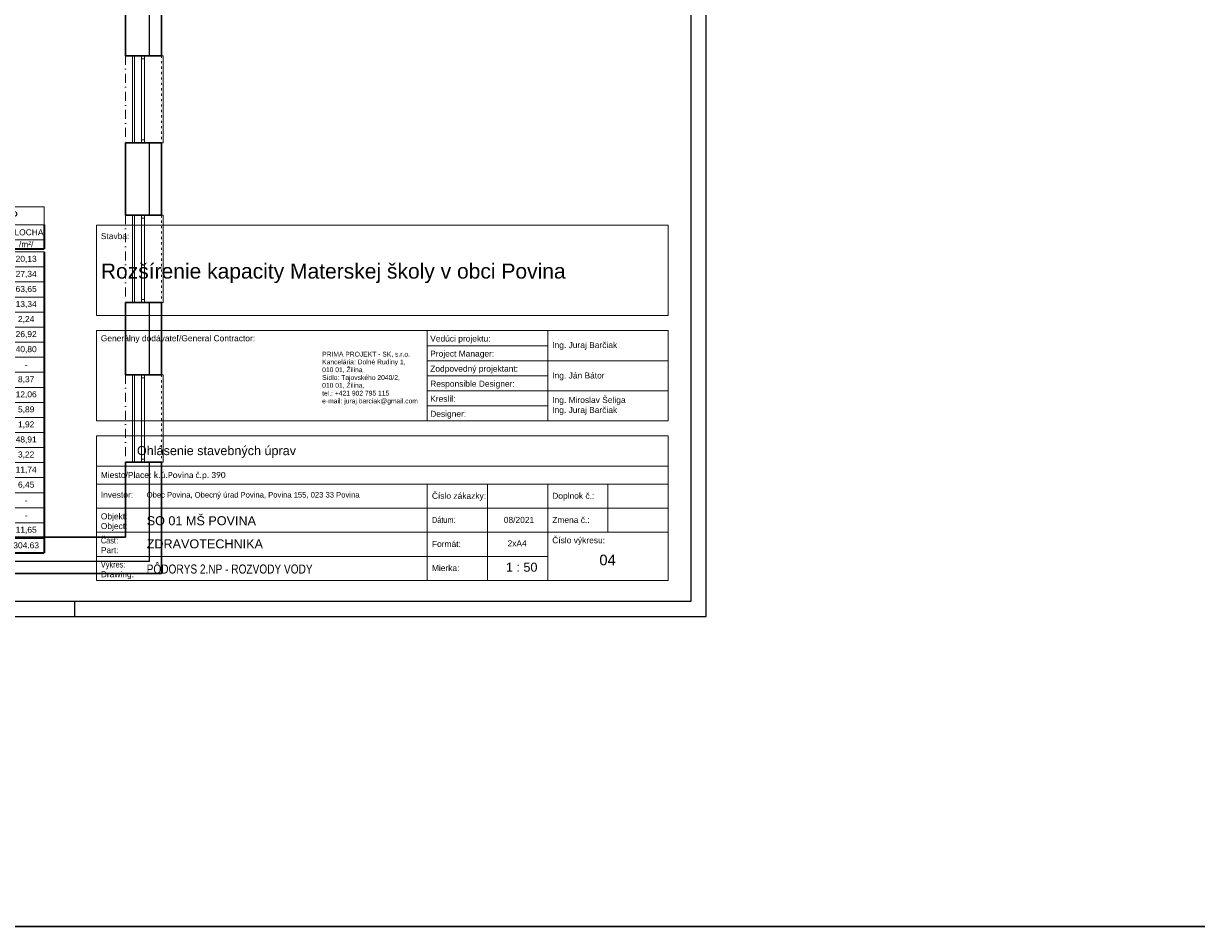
# Model space of a CAD drawing. Header units: millimetres. Extents: x -1674 to 107018, y 6909 to 78196.
# Tile 17 of 24: x 69449 to 88944, y 10857 to 25858. Entities that reach past the tile are written whole.
import ezdxf

# ---------------------------------------------------------------- set-up
doc = ezdxf.new("R2010")
doc.units = ezdxf.units.MM
doc.linetypes.add('ACAD_ISO03W100', pattern=[30, 12, -18])
doc.linetypes.add('ČERCHOVANÁ', pattern=[1, 0.5, -0.25, 0, -0.25])
doc.layers.add('- pomocna', color=232, linetype='Continuous', lineweight=0, plot=False)
for name, color, linetype, lineweight in [('G-ANNO-TEXT', 7, 'Continuous', 9), ('G-ANNO-TTLB', 7, 'Continuous', 9), ('H stavba', 82, 'Continuous', 30), ('Lines_Číslo_pera__99', 7, 'Continuous', 0), ('otvor', 163, 'Continuous', 5), ('ramik', 61, 'Continuous', 25), ('Tbč stavba', 4, 'ČERCHOVANÁ', 0), ('Tč stavba', 7, 'ACAD_ISO03W100', 5)]:
    doc.layers.add(name, color=color, linetype=linetype, lineweight=lineweight)
doc.styles.add('Arial_11', font='arial.ttf', dxfattribs={"height": 3.175})
doc.styles.add('Arial_6', font='arial.ttf', dxfattribs={"height": 1.6})
doc.styles.add('Arial_7', font='arial.ttf', dxfattribs={"height": 3.5})
doc.styles.add('Arial_8', font='arial.ttf', dxfattribs={"height": 3})
doc.styles.add('Arial_9', font='arial.ttf', dxfattribs={"width": 0.8, "height": 2.8})
doc.styles.get("Standard").update_dxf_attribs({"font": 'arial.ttf'})

# ---------------------------------------------------------------- blocks, each defined once
blk = doc.blocks.new('*U414')
at = {"layer": 'ramik'}
blk.add_line((-210, 5), (-210, 0), dxfattribs=at)
for points in [[(-420, 0), (0, 0), (0, 297), (-420, 297)], [(-415, 5), (-5, 5), (-5, 292), (-415, 292)]]:
    blk.add_lwpolyline(points, close=True, dxfattribs=at)
blk = doc.blocks.new('A$Cf90d3635')
at = {"layer": 'Lines_Číslo_pera__99', "color": 8, "linetype": 'Continuous', "lineweight": 0}
for p, q in [((0, 5750), (3300, 5750)), ((0, 5750), (0, 5450)), ((3300, 5750), (3300, 5450)), ((0, 5050), (0, 5000)), ((0, 250), (0, 0)), ((500, 250), (500, 0)), ((0, 0), (2700, 0))]:
    blk.add_line(p, q, dxfattribs=at)
at = {"layer": 'Lines_Číslo_pera__99', "linetype": 'Continuous', "lineweight": 35}
for p, q in [((0, 5450), (500, 5450)), ((0, 5450), (0, 5050)), ((500, 5450), (500, 5050)), ((2700, 5450), (2700, 5050)), ((3300, 5450), (3300, 5050)), ((0, 5050), (3300, 5050)), ((0, 5000), (500, 5000)), ((0, 5000), (0, 250)), ((500, 5000), (500, 250)), ((2700, 5000), (2700, 0)), ((3300, 5000), (3300, 0)), ((0, 250), (3300, 250)), ((2700, 0), (3300, 0))]:
    blk.add_line(p, q, dxfattribs=at)
at = {"layer": 'Lines_Číslo_pera__99', "linetype": 'Continuous'}
for p, q in [((500, 5450), (3300, 5450)), ((2700, 5200), (3300, 5200)), ((500, 5000), (3300, 5000)), ((0, 4750), (3300, 4750)), ((0, 4500), (3300, 4500)), ((0, 4250), (3300, 4250)), ((0, 4000), (3300, 4000)), ((0, 3750), (3300, 3750)), ((0, 3500), (3300, 3500)), ((0, 3250), (3300, 3250)), ((0, 3000), (3300, 3000)), ((0, 2750), (3300, 2750)), ((0, 2500), (3300, 2500)), ((0, 2250), (3300, 2250)), ((0, 2000), (3300, 2000)), ((0, 1750), (3300, 1750)), ((0, 1500), (3300, 1500)), ((0, 1250), (3300, 1250)), ((0, 1000), (3300, 1000)), ((0, 750), (3300, 750)), ((0, 500), (3300, 500))]:
    blk.add_line(p, q, dxfattribs=at)
for s, insert, char_height, width, attachment_point in [('LEGENDA MIESTNOSTÍ 2.NP', (1.5, 5600), 150, 8951.501, 4), ('{\\fArial|b0|i0|c238|p34;\\C256;Č.M.}', (250, 5250), 100, 497, 5), ('{\\fArial|b0|i0|c238|p34;\\C256;NÁZOV MIESTNOSTÍ}', (1600, 5250), 100, 2197, 5), ('{\\fArial|b0|i0|c238|p34;\\C256;PLOCHA}', (3000, 5325), 100, 597, 5), ('{\\fArial|b0|i0|c238|p34;\\C256;/m²/}', (3000, 5125), 100, 597, 5), ('{\\C256;2,01}', (250, 4875), 100, 497, 5), ('{\\fArial Narrow|b0|i0|c238|p34;\\C256;  \\fArial|b0|i0|c238|p34; SCHODISKO}', (501.5, 4875), 100, 2197, 4), ('{\\C256;20,13}', (3000, 4875), 100, 597, 5), ('{\\C256;2,02}', (250, 4625), 100, 497, 5), ('{\\fArial Narrow|b0|i0|c238|p34;\\C256;  \\fArial|b0|i0|c238|p34; CHODBA}', (501.5, 4625), 100, 2197, 4), ('{\\C256;27,34}', (3000, 4625), 100, 597, 5), ('{\\C256;2,03}', (250, 4375), 100, 497, 5), ('{\\fArial Narrow|b0|i0|c238|p34;\\C256;  \\fArial|b0|i0|c238|p34; }HERŇA{\\C256; - oddelenie 2}', (501.5, 4375), 100, 2197, 4), ('{\\C256;63,65}', (3000, 4375), 100, 597, 5), ('{\\C256;2,04a}', (250, 4125), 100, 497, 5), ('{\\fArial Narrow|b0|i0|c238|p34;\\C256;  \\fArial|b0|i0|c238|p34; IZOLAČKA}', (501.5, 4125), 100, 2197, 4), ('{\\C256;13,34}', (3000, 4125), 100, 597, 5), ('{\\C256;2,04b}', (250, 3875), 100, 497, 5), ('{\\fArial Narrow|b0|i0|c238|p34;\\C256;  \\fArial|b0|i0|c238|p34; HYGIENICKÁ BUNKA - imobilný}', (501.5, 3875), 100, 2197, 4), ('{\\C256;2,24}', (3000, 3875), 100, 597, 5), ('{\\fArial Narrow|b0|i0|c238|p34;\\C256;  \\fArial|b0|i0|c238|p34; SPÁLŇA - oddelenie 1 }', (501.5, 3625), 100, 2197, 4), ('{\\C256;2,05}', (250, 3625), 100, 497, 5), ('{\\C256;26,92}', (3000, 3625), 100, 597, 5), ('{\\C256;2,06}', (250, 3375), 100, 497, 5), ('{\\fArial Narrow|b0|i0|c238|p34;\\C256;  \\fArial|b0|i0|c238|p34; SPÁLŇA - oddelenie 2, 3 }', (501.5, 3375), 100, 2197, 4), ('{\\C256;40,80}', (3000, 3375), 100, 597, 5), ('{\\C256;2,07}', (250, 3125), 100, 497, 5), ('   -', (501.5, 3125), 100, 2197, 4), ('-', (3000, 3125), 100, 597, 5), ('{\\C256;2,08}', (250, 2875), 100, 497, 5), ('{\\fArial Narrow|b0|i0|c238|p34;\\C256;  \\fArial|b0|i0|c238|p34; DENNÁ MIESTNOSŤ\\Ftxt|c238; }', (501.5, 2875), 100, 2197, 4), ('{\\C256;8,37}', (3000, 2875), 100, 597, 5), ('{\\C256;2,09}', (250, 2625), 100, 497, 5), ('{\\fArial Narrow|b0|i0|c238|p34;\\C256;  \\fArial|b0|i0|c238|p34; UMÝVAREŇ - oddelenie 2 }', (501.5, 2625), 100, 2197, 4), ('{\\C256;12,06}', (3000, 2625), 100, 597, 5), ('{\\C256;2,10}', (250, 2375), 100, 497, 5), ('{\\fArial Narrow|b0|i0|c238|p34;\\C256;  \\fArial|b0|i0|c238|p34; WC - oddelenie 2 }', (501.5, 2375), 100, 2197, 4), ('{\\C256;5,89}', (3000, 2375), 100, 597, 5), ('{\\C256;2,11}', (250, 2125), 100, 497, 5), ('{\\fArial Narrow|b0|i0|c238|p34;\\C256;  \\fArial|b0|i0|c238|p34; WC PERSONÁL }', (501.5, 2125), 100, 2197, 4), ('{\\C256;1,92}', (3000, 2125), 100, 597, 5), ('{\\fArial Narrow|b0|i0|c238|p34;\\C256;  \\fArial|b0|i0|c238|p34; }HERŇA {\\C256;- oddelenie 3}', (501.5, 1875), 100, 2197, 4), ('{\\C256;2,12}', (250, 1875), 100, 497, 5), ('{\\C256;48,91}', (3000, 1875), 100, 597, 5), ('{\\C256;2,13a}', (250, 1625), 100, 497, 5), ('{\\fArial Narrow|b0|i0|c238|p34;\\C256;  \\fArial|b0|i0|c238|p34; CHODBA}', (501.5, 1625), 100, 2197, 4), ('{\\C256;3,22}', (3000, 1625), 100, 597, 5), ('{\\C256;2,13b}', (250, 1375), 100, 497, 5), ('{\\fArial Narrow|b0|i0|c238|p34;\\C256;  \\fArial|b0|i0|c238|p34; UMÝVAREŇ - oddelenie 3}', (501.5, 1375), 100, 2197, 4), ('{\\C256;11,74}', (3000, 1375), 100, 597, 5), ('{\\C256;2,13c}', (250, 1125), 100, 497, 5), ('{\\fArial Narrow|b0|i0|c238|p34;\\C256;  \\fArial|b0|i0|c238|p34; SKLAD}', (501.5, 1125), 100, 2197, 4), ('{\\C256;6,45}', (3000, 1125), 100, 597, 5), ('{\\C256;2,14}', (250, 875), 100, 497, 5), ('{\\fArial Narrow|b0|i0|c238|p34;\\C256;  \\fArial|b0|i0|c238|p34; -}', (501.5, 875), 100, 2197, 4), ('{\\C256;-}', (3000, 875), 100, 597, 5), ('{\\C256;2,15}', (250, 625), 100, 497, 5), ('{\\fArial Narrow|b0|i0|c238|p34;\\C256;  \\fArial|b0|i0|c238|p34; -}', (501.5, 625), 100, 2197, 4), ('{\\C256;-}', (3000, 625), 100, 597, 5), ('{\\C256;2,16}', (250, 375), 100, 497, 5), ('{\\fArial Narrow|b0|i0|c238|p34;\\C256;  \\fArial|b0|i0|c238|p34; KANCELÁRIA}', (501.5, 375), 100, 2197, 4), ('{\\C256;11,65}', (3000, 375), 100, 597, 5), ('304.63', (3000, 125), 100, 597, 5)]:
    blk.add_mtext(s, dxfattribs=dict(at, insert=insert, char_height=char_height, width=width, attachment_point=attachment_point))
blk = doc.blocks.new('2np-novypdklad')
at = {"layer": '- pomocna', "color": 8}
for p, q in [((15582, 13621), (15582, 15621)), ((15732, 13621), (15582, 13621)), ((15732, 12171), (15732, 13621)), ((15582, 10971), (15582, 12171)), ((15582, 12171), (15732, 12171)), ((15732, 10971), (15582, 10971)), ((15732, 9521), (15732, 10971)), ((15582, 8321), (15582, 9521)), ((15582, 9521), (15732, 9521)), ((15732, 8321), (15582, 8321)), ((15732, 6871), (15732, 8321)), ((15582, 5621), (15582, 6871)), ((15582, 6871), (15732, 6871)), ((10582, 5621), (15582, 5621))]:
    blk.add_line(p, q, dxfattribs=at)
at = {"color": 8, "linetype": 'Continuous'}
for p, q in [((15982, 13621), (15982, 15321)), ((15982, 10971), (15982, 12171)), ((15982, 8321), (15982, 9521)), ((15982, 5221), (15982, 6871)), ((15982, 5221), (9432, 5221))]:
    blk.add_line(p, q, dxfattribs=at)
at = {"layer": 'H stavba', "color": 8}
for p, q in [((15582, 13621), (15582, 15621)), ((16182, 13621), (16182, 15121)), ((16182, 13621), (15582, 13621)), ((15582, 10971), (15582, 12171)), ((16182, 12171), (15582, 12171)), ((16182, 10971), (16182, 12171)), ((16182, 10971), (15582, 10971)), ((15582, 8321), (15582, 9521)), ((16182, 9521), (15582, 9521)), ((16182, 8321), (16182, 9521)), ((16182, 8321), (15582, 8321)), ((15582, 5621), (15582, 6871)), ((16182, 6871), (15582, 6871)), ((16182, 5021), (16182, 6871)), ((15582, 5621), (10582, 5621)), ((16182, 5021), (9432, 5021))]:
    blk.add_line(p, q, dxfattribs=at)
at = {"layer": 'otvor', "color": 8}
for p, q in [((15702, 13621), (15702, 12171)), ((15852, 12171), (15852, 13621)), ((15902, 13571), (15852, 13571)), ((15902, 12171), (15902, 13621)), ((16182, 13621), (16212, 13621)), ((16212, 13621), (16212, 12171)), ((15902, 12221), (15852, 12221)), ((16212, 12171), (16182, 12171)), ((15702, 10971), (15702, 9521)), ((15852, 9521), (15852, 10971)), ((15902, 10921), (15852, 10921)), ((15902, 9521), (15902, 10971)), ((16182, 10971), (16212, 10971)), ((16212, 10971), (16212, 9521)), ((15902, 9571), (15852, 9571)), ((16212, 9521), (16182, 9521)), ((15702, 8321), (15702, 6871)), ((15852, 6871), (15852, 8321)), ((15902, 8271), (15852, 8271)), ((15902, 6871), (15902, 8321)), ((16182, 8321), (16212, 8321)), ((16212, 8321), (16212, 6871)), ((15902, 6921), (15852, 6921)), ((16212, 6871), (16182, 6871))]:
    blk.add_line(p, q, dxfattribs=at)
at = {"layer": 'Tbč stavba', "color": 8, "ltscale": 300}
for p, q in [((15582, 13621), (15582, 12171)), ((15582, 10971), (15582, 9521)), ((15582, 8321), (15582, 6871))]:
    blk.add_line(p, q, dxfattribs=at)
at = {"layer": 'Tč stavba', "color": 8, "ltscale": 3}
for p, q in [((15732, 13621), (15732, 12171)), ((16182, 13621), (16182, 12171)), ((15732, 10971), (15732, 9521)), ((16182, 10971), (16182, 9521)), ((15732, 8321), (15732, 6871)), ((16182, 8321), (16182, 6871))]:
    blk.add_line(p, q, dxfattribs=at)

msp = doc.modelspace()

# ---------------------------------------------------------------- linework, layer by layer
at = {"color": 4, "lineweight": 30}
msp.add_lwpolyline([(53310, 78196), (107018, 78196), (107018, 10857), (53310, 10857)], close=True, dxfattribs=at)
at = {"layer": 'G-ANNO-TTLB', "color": 7}
for p, q in [((70661, 21006, 0), (70661, 22506, 0)), ((80161, 22506, 0), (70661, 22506, 0)), ((80161, 21006, 0), (80161, 22506, 0)), ((80161, 21006, 0), (70661, 21006, 0)), ((70661, 19256, 0), (70661, 20756, 0)), ((80161, 20756, 0), (70661, 20756, 0)), ((76161, 19256, 0), (76161, 20756, 0)), ((78161, 19256, 0), (78161, 20756, 0)), ((80161, 19256, 0), (80161, 20756, 0)), ((78161, 20506, 0), (76161, 20506, 0)), ((80161, 20256, 0), (76161, 20256, 0)), ((78161, 20006, 0), (76161, 20006, 0)), ((80161, 19756, 0), (76161, 19756, 0)), ((78161, 19506, 0), (76161, 19506, 0)), ((80161, 19256, 0), (70661, 19256, 0)), ((80161, 19006, 0), (70661, 19006, 0)), ((70661, 19006, 0), (70661, 16606, 0)), ((80161, 16606, 0), (80161, 19006, 0)), ((70661, 18506, 0), (80161, 18506, 0)), ((70661, 18206, 0), (80161, 18206, 0)), ((76161, 16606, 0), (76161, 18206, 0)), ((77161, 16606, 0), (77161, 18206, 0)), ((78161, 16606, 0), (78161, 18206, 0)), ((79161, 17406, 0), (79161, 18206, 0)), ((70661, 17806, 0), (80161, 17806, 0)), ((70661, 17406, 0), (80161, 17406, 0)), ((70661, 17006, 0), (78161, 17006, 0)), ((70661, 16606, 0), (80161, 16606, 0))]:
    msp.add_line(p, q, dxfattribs=at)

# ---------------------------------------------------------------- block references
for name, p in [('2np-novypdklad', (55561, 11702)), ('A$Cf90d3635', (66494, 17064))]:
    msp.add_blockref(name, p)
at = {"layer": 'ramik', "xscale": 49.99999999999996, "yscale": 49.99999999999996, "zscale": 49.99999999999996}
msp.add_blockref('*U414', (80797, 16010), dxfattribs=at)

# ---------------------------------------------------------------- texts
at = {"layer": 'G-ANNO-TEXT', "color": 7, "insert": (77494, 17272, 0), "char_height": 100, "width": 396.84, "attachment_point": 1, "style": 'Arial_11'}
msp.add_mtext('2xA4', dxfattribs=at)
at = {"layer": 'G-ANNO-TTLB', "color": 7, "attachment_point": 1}
for s, insert, char_height, width, style in [('Stavba: ', (70735, 22376, 0), 100, 513.08, 'Arial_6'), ('{\\W1;\\C0;Rozšírenie kapacity Materskej školy v\\~obci Povina\\~}', (70735, 21870, 0), 250, 10132.95, 'Arial_9'), ('Generálny dodávateľ/General Contractor:', (70735, 20679, 0), 100, 2700.54, 'Arial_6'), ('Vedúci projektu:', (76209, 20674, 0), 100, 1879.02, 'Arial_6'), ('Ing. Juraj Barčiak', (78237, 20566, 0), 100, 1827.09, 'Arial_6'), ('PRIMA PROJEKT - SK, s.r.o.', (74413, 20405, 0), 80, 1767.53, 'Arial_6'), ('Kancelária: Dolné Rudiny 1,', (74413, 20276, 0), 80, 1456.57, 'Arial_6'), ('Project Manager:', (76209, 20424, 0), 100, 1051.81, 'Arial_6'), ('010 01, Žilina ', (74413, 20146, 0), 80, 1392.05, 'Arial_6'), ('Zodpovedný projektant:', (76209, 20174, 0), 100, 1868.68, 'Arial_6'), ('Ing. Ján Bátor', (78237, 20061, 0), 100, 1827.09, 'Arial_6'), ('{\\W0.8;Sídlo: Tajovského 2040/2,}', (74413, 20017, 0), 80, 1392.05, 'Arial_6'), ('010 01, Žilina, ', (74413, 19887, 0), 80, 1285.43, 'Arial_6'), ('Responsible Designer:', (76209, 19924, 0), 100, 1398.14, 'Arial_6'), ('tel.: +421 902 795 115', (74413, 19757, 0), 80, 1105.69, 'Arial_6'), ('e-mail: juraj.barciak@gmail.com', (74413, 19628, 0), 80, 1585.42, 'Arial_6'), ('Kreslil:', (76209, 19674, 0), 100, 420.08, 'Arial_6'), ('Ing. Miroslav Šeliga\\PIng. Juraj Barčiak', (78237, 19655, 0), 100, 1863.76, 'Arial_6'), ('Designer:', (76209, 19424, 0), 100, 593.25, 'Arial_6'), ('{\\W5.1529;  }Ohlásenie stavebných úprav', (70735, 18838, 0), 150, 4681.76, 'Arial_7'), ('Miesto/Place: ', (70735, 18408, 0), 100, 872.24, 'Arial_6'), ('{\\fCalibri|b0|i0|c238|p34;k.ú.Povina č.p. 390}', (71617, 18408, 0), 100, 5676.45, 'Arial_6'), ('Investor: ', (70735, 18079, 0), 100, 574.01, 'Arial_6'), ('{\\H0.90909x;\\C0;Obec Povina, Obecný úrad Povina, Povina 155, 023 33 Povina\\H1.09999x;\\C1;                                     }', (71497, 18074, 0), 100, 5050.9, 'Arial_6'), ('Číslo zákazky:', (76237, 18062, 0), 100, 1358.19, 'Arial_6'), ('Doplnok č.: ', (78237, 18062, 0), 100, 856.63, 'Arial_6'), ('Objekt:', (70735, 17721, 0), 100, 439.32, 'Arial_6'), ('Object: ', (70735, 17559, 0), 100, 477.81, 'Arial_6'), ('SO 01 MŠ POVINA', (71497, 17673, 0), 150, 3259.59, 'Arial_7'), ('{\\W0.8;Dátum:}', (76237, 17662, 0), 100, 99.41, 'Arial_6'), ('08/2021', (77432, 17662, 0), 100, 500.25, 'Arial_6'), ('Zmena č.: ', (78237, 17662, 0), 100, 803.04, 'Arial_6'), ('{\\W0.8;Časť:}', (70735, 17321, 0), 100, 99.41, 'Arial_6'), ('Part: ', (70735, 17159, 0), 100, 330.3, 'Arial_6'), ('ZDRAVOTECHNIKA', (71497, 17289, 0), 150, 804.89, 'Arial_7'), ('Formát:', (76237, 17262, 0), 100, 320.68, 'Arial_6'), ('Číslo výkresu:', (78237, 17324, 0), 100, 1196.17, 'Arial_6'), ('04', (79020, 17034, 0), 175, 286.2, 'Arial_8'), ('{\\W0.8;Výkres:}', (70735, 16921, 0), 100, 93, 'Arial_6'), ('{\\W0.8;PÔDORYS 2.NP - ROZVODY VODY}', (71497, 16871, 0), 150, 4808.46, 'Arial_7'), ('Mierka:', (76237, 16862, 0), 100, 452.15, 'Arial_6'), (' 1 : 50', (77409, 16901, 0), 150, 577.22, 'Arial_7'), ('Drawing: ', (70735, 16759, 0), 100, 577.22, 'Arial_6')]:
    msp.add_mtext(s, dxfattribs=dict(at, insert=insert, char_height=char_height, width=width, style=style))

doc.saveas('drawing.dxf')
